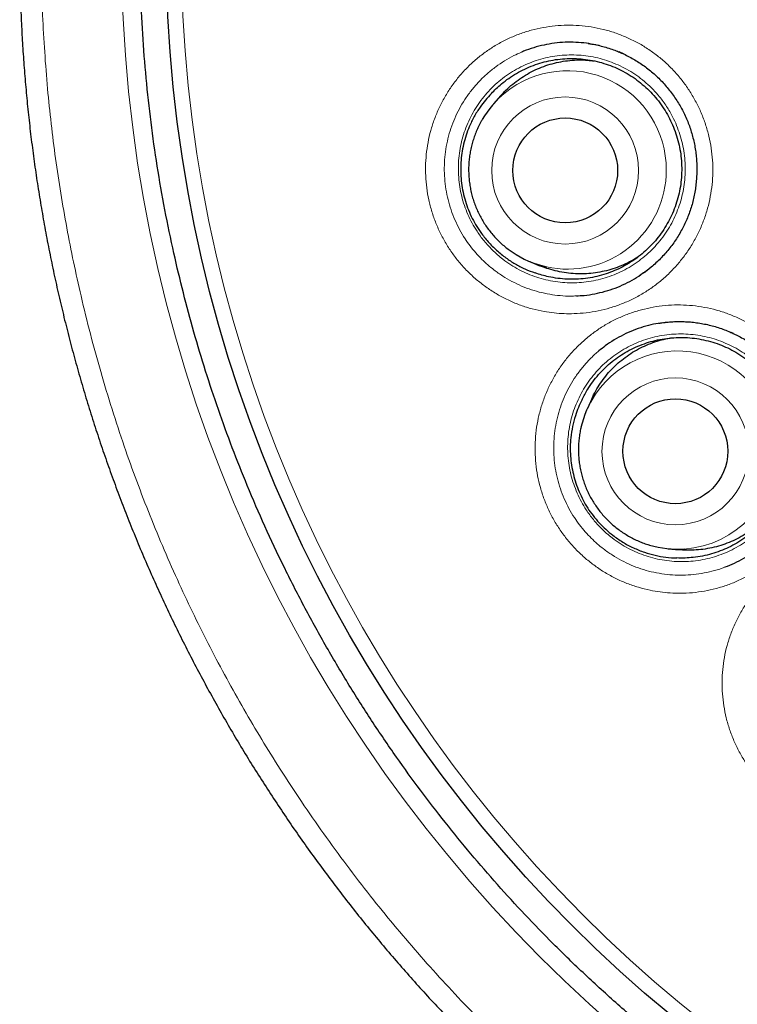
# Model space of a CAD drawing. Header units: millimetres. Extents: x 8 to 869, y 12 to 812.
# Tile 42 of 230: x 390.5 to 398.88, y 781.95 to 793.45. Entities that reach past the tile are written whole.
import ezdxf

# ---------------------------------------------------------------- set-up
doc = ezdxf.new("R2010")
doc.units = ezdxf.units.MM

msp = doc.modelspace()

# ---------------------------------------------------------------- linework, layer by layer
at = {"color": 7, "linetype": 'Continuous', "lineweight": 30}
for p, q in [((397.261, 793.145), (397.249, 793.148)), ((397.269, 793.143), (397.261, 793.145)), ((397.564, 793.041), (397.502, 793.068)), ((396.122, 792.559), (396.038, 792.464)), ((396.459, 790.623), (396.575, 790.574)), ((397.794, 790.494), (397.851, 790.538)), ((398.092, 789.916), (398.041, 789.912)), ((398.837, 789.783), (398.812, 789.794)), ((397.185, 789.022), (397.132, 788.907)), ((398.076, 787.271), (398.203, 787.259))]:
    msp.add_line(p, q, dxfattribs=at)
at = {"color": 252, "linetype": 'Continuous', "lineweight": 0}
for p, q in [((397.354, 793.121), (397.261, 793.145)), ((397.582, 793.032), (397.487, 793.074)), ((397.851, 790.538), (397.877, 790.557)), ((398.144, 789.921), (398.092, 789.916)), ((398.868, 789.768), (398.773, 789.811))]:
    msp.add_line(p, q, dxfattribs=at)
for centre, radius in [((408.386, 794.314), 16.698), ((408.386, 794.314), 15.998), ((396.873, 791.685), 0.858), ((398.16, 788.407), 0.857)]:
    msp.add_circle(centre, radius, dxfattribs=at)
at = {"color": 7, "linetype": 'Continuous', "lineweight": 30}
for centre, radius in [((408.386, 794.314), 16.174), ((396.874, 791.686), 0.612), ((398.16, 788.408), 0.612)]:
    msp.add_circle(centre, radius, dxfattribs=at)
at = {"color": 252, "linetype": 'Continuous', "lineweight": 0}
for centre, radius, start, end in [((396.899, 791.695), 1.155, 359.8921, 128.8541), ((396.901, 791.687), 1.153, 257.6193, 0.2469), ((398.182, 788.423), 1.156, 0.0011, 145.7736), ((398.187, 788.417), 1.152, 273.8411, 0.2933)]:
    msp.add_arc(centre, radius, start, end, dxfattribs=at)
at = {"color": 7, "linetype": 'Continuous', "lineweight": 30}
for centre, start, end in [((396.901, 791.698), 129.021, 149.7711), ((396.903, 791.688), 235.7044, 257.5335), ((398.182, 788.428), 146.0044, 167.0782), ((398.187, 788.42), 253.5119, 273.8012)]:
    msp.add_arc(centre, 1.154, start, end, dxfattribs=at)
for points, knots in [([(408.386, 812.166), (408.367, 812.166), (408.262, 812.167), (408.071, 812.164), (407.815, 812.158), (407.559, 812.148), (407.302, 812.134), (407.046, 812.116), (406.789, 812.095), (406.533, 812.07), (406.277, 812.041), (406.021, 812.009), (405.764, 811.973), (405.509, 811.933), (405.253, 811.889), (404.999, 811.842), (404.745, 811.791), (404.492, 811.736), (404.239, 811.678), (403.988, 811.616), (403.737, 811.55), (403.488, 811.481), (403.24, 811.408), (402.993, 811.332), (402.747, 811.252), (402.503, 811.169), (402.26, 811.082), (402.019, 810.992), (401.779, 810.899), (401.541, 810.802), (401.304, 810.702), (401.068, 810.598), (400.834, 810.491), (400.601, 810.38), (400.37, 810.266), (400.141, 810.149), (399.914, 810.028), (399.688, 809.904), (399.464, 809.777), (399.242, 809.646), (399.021, 809.512), (398.801, 809.375), (398.584, 809.234), (398.368, 809.09), (398.153, 808.942), (397.941, 808.791), (397.731, 808.638), (397.523, 808.481), (397.319, 808.322), (397.117, 808.161), (396.918, 807.997), (396.721, 807.83), (396.527, 807.661), (396.336, 807.488), (396.147, 807.314), (395.961, 807.136), (395.777, 806.956), (395.596, 806.773), (395.418, 806.587), (395.242, 806.399), (395.069, 806.208), (394.898, 806.014), (394.73, 805.818), (394.565, 805.619), (394.403, 805.418), (394.243, 805.214), (394.086, 805.008), (393.932, 804.799), (393.781, 804.588), (393.633, 804.374), (393.487, 804.159), (393.345, 803.941), (393.206, 803.721), (393.07, 803.499), (392.938, 803.276), (392.809, 803.051), (392.683, 802.825), (392.561, 802.597), (392.443, 802.368), (392.328, 802.137), (392.216, 801.905), (392.108, 801.671), (392.003, 801.435), (391.901, 801.198), (391.803, 800.96), (391.708, 800.72), (391.618, 800.48), (391.53, 800.239), (391.446, 799.995), (391.365, 799.75), (391.288, 799.504), (391.215, 799.256), (391.144, 799.007), (391.078, 798.757), (391.014, 798.506), (390.955, 798.253), (390.899, 797.999), (390.846, 797.745), (390.798, 797.49), (390.753, 797.234), (390.711, 796.977), (390.674, 796.72), (390.64, 796.463), (390.609, 796.205), (390.583, 795.947), (390.56, 795.689), (390.541, 795.431), (390.526, 795.173), (390.515, 794.915), (390.507, 794.657), (390.503, 794.399), (390.502, 794.141), (390.506, 793.883), (390.513, 793.625), (390.524, 793.367), (390.538, 793.108), (390.557, 792.85), (390.579, 792.593), (390.604, 792.335), (390.634, 792.078), (390.667, 791.822), (390.704, 791.565), (390.745, 791.309), (390.789, 791.054), (390.837, 790.798), (390.889, 790.543), (390.945, 790.289), (391.004, 790.034), (391.067, 789.781), (391.133, 789.529), (391.203, 789.279), (391.276, 789.03), (391.353, 788.783), (391.433, 788.537), (391.517, 788.293), (391.604, 788.05), (391.695, 787.808), (391.789, 787.568), (391.886, 787.329), (391.987, 787.092), (392.092, 786.856), (392.2, 786.621), (392.311, 786.387), (392.426, 786.155), (392.545, 785.924), (392.666, 785.695), (392.792, 785.467), (392.92, 785.241), (393.052, 785.016), (393.188, 784.793), (393.326, 784.572), (393.468, 784.354), (393.612, 784.137), (393.76, 783.923), (393.91, 783.711), (394.064, 783.501), (394.221, 783.294), (394.38, 783.089), (394.542, 782.886), (394.708, 782.685), (394.876, 782.487), (395.047, 782.291), (395.22, 782.098), (395.397, 781.907), (395.575, 781.72), (395.757, 781.535), (395.941, 781.352), (396.127, 781.173), (396.317, 780.995), (396.509, 780.821), (396.703, 780.649), (396.9, 780.48), (397.101, 780.314), (397.303, 780.149), (397.509, 779.988), (397.716, 779.83), (397.904, 779.691), (398.023, 779.605), (398.072, 779.571)], [0, 0, 0, 0, 0.001293, 0.006965, 0.012617, 0.018278, 0.023958, 0.029638, 0.035322, 0.04101, 0.046705, 0.052408, 0.058122, 0.063847, 0.069569, 0.075288, 0.081006, 0.086724, 0.092443, 0.098166, 0.103893, 0.109612, 0.115313, 0.121019, 0.126727, 0.132432, 0.138131, 0.143819, 0.149493, 0.155151, 0.160852, 0.166551, 0.172244, 0.177933, 0.183619, 0.189304, 0.19499, 0.200678, 0.20637, 0.212067, 0.217772, 0.223486, 0.229211, 0.234949, 0.240702, 0.246468, 0.252223, 0.257955, 0.263676, 0.269386, 0.275087, 0.280781, 0.286469, 0.292153, 0.297834, 0.303515, 0.309196, 0.31488, 0.320567, 0.326259, 0.331957, 0.337665, 0.343384, 0.349079, 0.354781, 0.360496, 0.366221, 0.371954, 0.377693, 0.383437, 0.389184, 0.394931, 0.400677, 0.406418, 0.412155, 0.417884, 0.423604, 0.429313, 0.43501, 0.440699, 0.446392, 0.452091, 0.457792, 0.46349, 0.469182, 0.474864, 0.480533, 0.486192, 0.491893, 0.497594, 0.503296, 0.509002, 0.514713, 0.520431, 0.526158, 0.531895, 0.53764, 0.54338, 0.549117, 0.554853, 0.560589, 0.566328, 0.572071, 0.577815, 0.583537, 0.589254, 0.594969, 0.600681, 0.606388, 0.61209, 0.617784, 0.62347, 0.62916, 0.634878, 0.640592, 0.646304, 0.652015, 0.657726, 0.663437, 0.669151, 0.674868, 0.680589, 0.686315, 0.692047, 0.697787, 0.703535, 0.709294, 0.715062, 0.720832, 0.726585, 0.732325, 0.738053, 0.743771, 0.749482, 0.755186, 0.760886, 0.766584, 0.772281, 0.777978, 0.783678, 0.789381, 0.79509, 0.800807, 0.806533, 0.812271, 0.818003, 0.823738, 0.829487, 0.835246, 0.841008, 0.846771, 0.852527, 0.858271, 0.864003, 0.869754, 0.875499, 0.88124, 0.88698, 0.892719, 0.89846, 0.904204, 0.909952, 0.915687, 0.921416, 0.927141, 0.932864, 0.938586, 0.944309, 0.950035, 0.955768, 0.961488, 0.967227, 0.972984, 0.978752, 0.984522, 0.990287, 0.996039, 1, 1, 1, 1]), ([(424.866, 794.314), (424.864, 794.487), (424.861, 794.832), (424.836, 795.349), (424.795, 795.865), (424.738, 796.38), (424.666, 796.892), (424.577, 797.403), (424.474, 797.895), (424.361, 798.371), (424.237, 798.829), (424.101, 799.284), (423.951, 799.734), (423.789, 800.18), (423.608, 800.635), (423.408, 801.097), (423.188, 801.565), (422.953, 802.027), (422.703, 802.48), (422.44, 802.926), (422.162, 803.363), (421.879, 803.78), (421.592, 804.176), (421.303, 804.552), (421.003, 804.919), (420.692, 805.278), (420.371, 805.628), (420.031, 805.979), (419.669, 806.329), (419.286, 806.678), (418.892, 807.014), (418.488, 807.338), (418.074, 807.648), (417.651, 807.946), (417.23, 808.223), (416.813, 808.479), (416.402, 808.715), (415.984, 808.94), (415.56, 809.153), (415.129, 809.353), (414.68, 809.547), (414.212, 809.732), (413.725, 809.908), (413.233, 810.068), (412.735, 810.212), (412.234, 810.341), (411.729, 810.454), (411.234, 810.548), (410.751, 810.625), (410.281, 810.687), (409.808, 810.734), (409.335, 810.769), (408.861, 810.789), (408.372, 810.796), (407.869, 810.788), (407.351, 810.764), (406.835, 810.723), (406.32, 810.666), (405.808, 810.593), (405.298, 810.504), (404.805, 810.402), (404.329, 810.289), (403.871, 810.165), (403.416, 810.029), (402.966, 809.879), (402.52, 809.717), (402.066, 809.536), (401.604, 809.336), (401.135, 809.116), (400.674, 808.881), (400.22, 808.631), (399.774, 808.367), (399.337, 808.09), (398.921, 807.807), (398.525, 807.52), (398.149, 807.231), (397.781, 806.931), (397.422, 806.62), (397.072, 806.299), (396.722, 805.958), (396.371, 805.597), (396.023, 805.214), (395.686, 804.82), (395.363, 804.416), (395.052, 804.002), (394.754, 803.578), (394.478, 803.158), (394.222, 802.741), (393.985, 802.33), (393.76, 801.912), (393.547, 801.487), (393.347, 801.057), (393.153, 800.608), (392.968, 800.14), (392.793, 799.653), (392.633, 799.161), (392.488, 798.663), (392.359, 798.162), (392.246, 797.656), (392.152, 797.162), (392.075, 796.679), (392.014, 796.208), (391.966, 795.736), (391.932, 795.263), (391.911, 794.789), (391.904, 794.3), (391.912, 793.796), (391.937, 793.279), (391.977, 792.763), (392.034, 792.248), (392.107, 791.736), (392.196, 791.226), (392.298, 790.733), (392.412, 790.257), (392.535, 789.799), (392.672, 789.344), (392.821, 788.894), (392.984, 788.448), (393.164, 787.993), (393.364, 787.531), (393.585, 787.063), (393.82, 786.602), (394.069, 786.148), (394.333, 785.702), (394.61, 785.265), (394.893, 784.849), (395.18, 784.453), (395.47, 784.076), (395.77, 783.709), (396.08, 783.35), (396.401, 783), (396.742, 782.649), (397.103, 782.299), (397.486, 781.951), (397.88, 781.614), (398.284, 781.291), (398.698, 780.98), (399.122, 780.682), (399.543, 780.406), (399.959, 780.15), (400.371, 779.913), (400.789, 779.688), (401.213, 779.475), (401.643, 779.275), (402.092, 779.081), (402.56, 778.896), (403.047, 778.721), (403.54, 778.561), (404.037, 778.416), (404.539, 778.287), (405.044, 778.174), (405.538, 778.08), (406.021, 778.003), (406.492, 777.942), (406.964, 777.894), (407.437, 777.86), (407.912, 777.839), (408.401, 777.832), (408.904, 777.84), (409.421, 777.864), (409.937, 777.905), (410.452, 777.962), (410.965, 778.035), (411.475, 778.124), (411.968, 778.226), (412.443, 778.339), (412.902, 778.463), (413.356, 778.599), (413.807, 778.749), (414.252, 778.912), (414.707, 779.092), (415.169, 779.292), (415.637, 779.513), (416.099, 779.748), (416.553, 779.997), (416.998, 780.261), (417.435, 780.538), (417.852, 780.821), (418.248, 781.108), (418.624, 781.397), (418.992, 781.698), (419.35, 782.008), (419.7, 782.329), (420.051, 782.67), (420.401, 783.031), (420.75, 783.414), (421.086, 783.808), (421.41, 784.212), (421.721, 784.626), (422.018, 785.05), (422.295, 785.47), (422.551, 785.887), (422.788, 786.298), (423.012, 786.716), (423.225, 787.141), (423.426, 787.571), (423.619, 788.02), (423.804, 788.488), (423.98, 788.975), (424.14, 789.468), (424.284, 789.965), (424.413, 790.466), (424.526, 790.972), (424.62, 791.466), (424.697, 791.949), (424.759, 792.42), (424.807, 792.892), (424.841, 793.365), (424.862, 793.84), (424.864, 794.156), (424.866, 794.314)], [0, 0, 0, 0, 0.005, 0.01, 0.015, 0.0199999, 0.0249999, 0.0299999, 0.0349999, 0.0395832, 0.0441666, 0.0487499, 0.0533333, 0.0579166, 0.0625, 0.0675, 0.0725, 0.0775, 0.0824999, 0.0874999, 0.0924999, 0.0974999, 0.1020832, 0.1066666, 0.1112499, 0.1158333, 0.1204166, 0.125, 0.13, 0.135, 0.14, 0.1449999, 0.1499999, 0.1549999, 0.1599999, 0.1645832, 0.1691666, 0.1737499, 0.1783333, 0.1829166, 0.1875, 0.1925, 0.1975, 0.2025, 0.2074999, 0.2124999, 0.2174999, 0.2224999, 0.2270832, 0.2316666, 0.2362499, 0.2408333, 0.2454166, 0.25, 0.255, 0.26, 0.265, 0.2699999, 0.2749999, 0.2799999, 0.2849999, 0.2895832, 0.2941666, 0.2987499, 0.3033333, 0.3079166, 0.3125, 0.3175, 0.3225, 0.3275, 0.3324999, 0.3374999, 0.3424999, 0.3474999, 0.3520832, 0.3566666, 0.3612499, 0.3658333, 0.3704166, 0.375, 0.38, 0.385, 0.39, 0.3949999, 0.3999999, 0.4049999, 0.4099999, 0.4145832, 0.4191666, 0.4237499, 0.4283333, 0.4329166, 0.4375, 0.4425, 0.4475, 0.4525, 0.4574999, 0.4624999, 0.4674999, 0.4724999, 0.4770832, 0.4816666, 0.4862499, 0.4908333, 0.4954166, 0.5, 0.505, 0.51, 0.515, 0.5199999, 0.5249999, 0.5299999, 0.5349999, 0.5395832, 0.5441666, 0.5487499, 0.5533333, 0.5579166, 0.5625, 0.5675, 0.5725, 0.5775, 0.5824999, 0.5874999, 0.5924999, 0.5974999, 0.6020832, 0.6066666, 0.6112499, 0.6158333, 0.6204166, 0.625, 0.63, 0.635, 0.64, 0.6449999, 0.6499999, 0.6549999, 0.6599999, 0.6645832, 0.6691666, 0.6737499, 0.6783333, 0.6829166, 0.6875, 0.6925, 0.6975, 0.7025, 0.7074999, 0.7124999, 0.7174999, 0.7224999, 0.7270832, 0.7316666, 0.7362499, 0.7408333, 0.7454166, 0.75, 0.755, 0.76, 0.765, 0.7699999, 0.7749999, 0.7799999, 0.7849999, 0.7895832, 0.7941666, 0.7987499, 0.8033333, 0.8079166, 0.8125, 0.8175, 0.8225, 0.8275, 0.8324999, 0.8374999, 0.8424999, 0.8474999, 0.8520832, 0.8566666, 0.8612499, 0.8658333, 0.8704166, 0.875, 0.88, 0.885, 0.89, 0.8949999, 0.8999999, 0.9049999, 0.9099999, 0.9145832, 0.9191666, 0.9237499, 0.9283333, 0.9329166, 0.9375, 0.9425, 0.9475, 0.9525, 0.9574999, 0.9624999, 0.9674999, 0.9724999, 0.9770832, 0.9816666, 0.9862499, 0.9908333, 0.9954166, 1, 1, 1, 1]), ([(397.233, 793.151), (397.196, 793.158), (397.118, 793.173), (396.997, 793.182), (396.872, 793.183), (396.748, 793.172), (396.626, 793.151), (396.505, 793.119), (396.417, 793.09), (396.371, 793.069), (396.362, 793.065)], [0, 0, 0, 0, 0.1272798, 0.2676166, 0.4079533, 0.5477904, 0.6876274, 0.8279642, 0.968301, 1, 1, 1, 1]), ([(397.14, 793.167), (397.155, 793.165), (397.194, 793.16), (397.258, 793.147), (397.33, 793.129), (397.401, 793.107), (397.465, 793.084), (397.505, 793.067), (397.522, 793.06)], [0, 0, 0, 0, 0.115566, 0.301198, 0.486933, 0.672882, 0.859164, 1, 1, 1, 1]), ([(397.522, 793.06), (397.533, 793.055), (397.567, 793.04), (397.622, 793.012), (397.687, 792.976), (397.75, 792.937), (397.81, 792.894), (397.869, 792.849), (397.925, 792.8), (397.979, 792.749), (398.03, 792.695), (398.078, 792.639), (398.124, 792.58), (398.166, 792.519), (398.206, 792.456), (398.242, 792.391), (398.275, 792.324), (398.305, 792.256), (398.33, 792.188), (398.352, 792.118), (398.371, 792.047), (398.386, 791.975), (398.398, 791.902), (398.406, 791.827), (398.41, 791.752), (398.411, 791.677), (398.408, 791.601), (398.401, 791.526), (398.391, 791.451), (398.377, 791.378), (398.36, 791.305), (398.339, 791.234), (398.314, 791.165), (398.287, 791.098), (398.255, 791.032), (398.221, 790.967), (398.183, 790.903), (398.141, 790.841), (398.097, 790.782), (398.049, 790.724), (397.999, 790.67), (397.947, 790.618), (397.892, 790.568), (397.834, 790.522), (397.786, 790.487), (397.757, 790.468), (397.748, 790.462)], [0, 0, 0, 0, 0.011559, 0.034881, 0.058153, 0.081411, 0.104674, 0.127957, 0.151273, 0.174636, 0.198008, 0.221224, 0.244495, 0.267848, 0.291245, 0.314643, 0.337994, 0.361257, 0.384328, 0.407087, 0.430009, 0.453144, 0.476468, 0.49995, 0.523551, 0.547232, 0.570951, 0.594655, 0.618293, 0.641824, 0.665211, 0.688421, 0.711429, 0.734243, 0.757086, 0.780331, 0.803687, 0.827111, 0.85056, 0.873978, 0.897319, 0.920567, 0.943767, 0.967091, 0.990415, 1, 1, 1, 1]), ([(396.011, 792.584), (396.03, 792.603), (396.067, 792.642), (396.135, 792.702), (396.213, 792.762), (396.304, 792.82), (396.4, 792.871), (396.5, 792.913), (396.603, 792.946), (396.708, 792.971), (396.816, 792.987), (396.924, 792.994), (397.032, 792.991), (397.139, 792.98), (397.246, 792.959), (397.351, 792.929), (397.452, 792.891), (397.549, 792.844), (397.644, 792.789), (397.733, 792.726), (397.815, 792.656), (397.892, 792.58), (397.963, 792.497), (398.026, 792.408), (398.081, 792.315), (398.128, 792.217), (398.168, 792.115), (398.198, 792.01), (398.22, 791.904), (398.232, 791.797), (398.235, 791.687), (398.23, 791.578), (398.215, 791.471), (398.191, 791.365), (398.158, 791.261), (398.117, 791.16), (398.067, 791.064), (398.01, 790.973), (397.945, 790.885), (397.872, 790.804), (397.794, 790.729), (397.71, 790.662), (397.619, 790.601), (397.524, 790.549), (397.426, 790.505), (397.324, 790.469), (397.218, 790.442), (397.111, 790.424), (397.004, 790.415), (396.896, 790.415), (396.787, 790.425), (396.688, 790.442), (396.6, 790.464), (396.549, 790.481), (396.523, 790.49)], [0, 0, 0, 0, 0.0147362, 0.029532, 0.0487901, 0.068182, 0.0879956, 0.1079549, 0.1272131, 0.1466049, 0.1664185, 0.1863778, 0.205636, 0.2250278, 0.2448414, 0.2648007, 0.2840589, 0.3034508, 0.3232643, 0.3432236, 0.3624818, 0.3818737, 0.4016873, 0.4216466, 0.4409047, 0.4602966, 0.4801102, 0.5000695, 0.5193276, 0.5387195, 0.5585331, 0.5784924, 0.5977505, 0.6171424, 0.636956, 0.6569153, 0.6761734, 0.6955653, 0.7153789, 0.7353382, 0.7545963, 0.7739882, 0.7938018, 0.8137611, 0.8330192, 0.8524111, 0.8722247, 0.892184, 0.9114422, 0.930834, 0.9506476, 0.9706069, 0.9852741, 1, 1, 1, 1]), ([(396.123, 792.559), (396.142, 792.58), (396.185, 792.627), (396.259, 792.693), (396.343, 792.756), (396.431, 792.812), (396.524, 792.861), (396.622, 792.901), (396.722, 792.933), (396.823, 792.956), (396.928, 792.971), (397.033, 792.977), (397.127, 792.975), (397.186, 792.967), (397.211, 792.964)], [0, 0, 0, 0, 0.070538, 0.158916, 0.244499, 0.33068, 0.417789, 0.506167, 0.59175, 0.677931, 0.765039, 0.853417, 0.938691, 1, 1, 1, 1]), ([(396.011, 792.584), (395.988, 792.559), (395.941, 792.508), (395.873, 792.419), (395.809, 792.315), (395.755, 792.204), (395.714, 792.096), (395.685, 791.992), (395.665, 791.886), (395.654, 791.779), (395.652, 791.672), (395.659, 791.564), (395.674, 791.458), (395.699, 791.352), (395.733, 791.249), (395.775, 791.149), (395.826, 791.053), (395.891, 790.953), (395.972, 790.852), (396.071, 790.752), (396.177, 790.666), (396.288, 790.593), (396.402, 790.534), (396.483, 790.504), (396.523, 790.49)], [0, 0, 0, 0, 0.040017, 0.080034, 0.13114, 0.182243, 0.224027, 0.265964, 0.307909, 0.349704, 0.391454, 0.43335, 0.475242, 0.516986, 0.559169, 0.601513, 0.643863, 0.686054, 0.74053, 0.795167, 0.849643, 0.899722, 0.949931, 1, 1, 1, 1]), ([(395.904, 792.278), (395.897, 792.267), (395.879, 792.236), (395.854, 792.185), (395.828, 792.124), (395.805, 792.063), (395.786, 792), (395.77, 791.936), (395.759, 791.871), (395.75, 791.806), (395.746, 791.74), (395.745, 791.674), (395.748, 791.609), (395.755, 791.543), (395.765, 791.478), (395.779, 791.414), (395.797, 791.35), (395.818, 791.288), (395.843, 791.227), (395.871, 791.167), (395.903, 791.11), (395.937, 791.054), (395.975, 791), (396.016, 790.948), (396.06, 790.899), (396.106, 790.852), (396.155, 790.808), (396.204, 790.769), (396.237, 790.746), (396.253, 790.735)], [0, 0, 0, 0, 0.023199, 0.060956, 0.098716, 0.136479, 0.174244, 0.212011, 0.249781, 0.287553, 0.325327, 0.363102, 0.400879, 0.438658, 0.476437, 0.514218, 0.551999, 0.58978, 0.627561, 0.665342, 0.703122, 0.740901, 0.778679, 0.816455, 0.85423, 0.892003, 0.929774, 0.967542, 1, 1, 1, 1]), ([(397.735, 790.684), (397.721, 790.675), (397.678, 790.645), (397.601, 790.605), (397.505, 790.562), (397.407, 790.528), (397.304, 790.503), (397.201, 790.486), (397.096, 790.478), (396.992, 790.478), (396.887, 790.488), (396.783, 790.507), (396.682, 790.535), (396.613, 790.557), (396.578, 790.573), (396.576, 790.575)], [0, 0, 0, 0, 0.040994, 0.129072, 0.214364, 0.300252, 0.387064, 0.475142, 0.560125, 0.645699, 0.733134, 0.821212, 0.906503, 0.992391, 1, 1, 1, 1]), ([(397.004, 790.222), (397.034, 790.224), (397.106, 790.227), (397.219, 790.245), (397.34, 790.273), (397.458, 790.312), (397.573, 790.361), (397.682, 790.418), (397.75, 790.464), (397.783, 790.486)], [0, 0, 0, 0, 0.109426, 0.258925, 0.408423, 0.557389, 0.706354, 0.855853, 1, 1, 1, 1]), ([(397.852, 790.537), (397.862, 790.545), (397.874, 790.554), (397.885, 790.564), (397.887, 790.566)], [0, 0, 0, 0, 0.818025, 1, 1, 1, 1]), ([(398.012, 789.908), (397.976, 789.903), (397.9, 789.891), (397.784, 789.861), (397.667, 789.82), (397.553, 789.769), (397.444, 789.709), (397.348, 789.645), (397.292, 789.599), (397.267, 789.579)], [0, 0, 0, 0, 0.13067, 0.281631, 0.432593, 0.583016, 0.73344, 0.884401, 1, 1, 1, 1]), ([(397.968, 789.902), (397.974, 789.903), (398.003, 789.908), (398.058, 789.915), (398.132, 789.921), (398.206, 789.923), (398.28, 789.921), (398.354, 789.916), (398.427, 789.907), (398.5, 789.894), (398.573, 789.878), (398.644, 789.858), (398.715, 789.834), (398.778, 789.809), (398.818, 789.791), (398.835, 789.784)], [0, 0, 0, 0, 0.018269, 0.102136, 0.185957, 0.269571, 0.352868, 0.435959, 0.519417, 0.602803, 0.686175, 0.769591, 0.853103, 0.936764, 1, 1, 1, 1]), ([(397.071, 789.013), (397.091, 789.053), (397.129, 789.124), (397.195, 789.22), (397.262, 789.304), (397.338, 789.383), (397.419, 789.455), (397.506, 789.519), (397.598, 789.575), (397.695, 789.624), (397.796, 789.665), (397.899, 789.696), (398.005, 789.719), (398.113, 789.733), (398.222, 789.738), (398.33, 789.734), (398.437, 789.72), (398.543, 789.697), (398.648, 789.666), (398.748, 789.626), (398.845, 789.578), (398.938, 789.521), (399.026, 789.457), (399.108, 789.385), (399.184, 789.308), (399.253, 789.224), (399.315, 789.134), (399.369, 789.04), (399.415, 788.942), (399.452, 788.839), (399.481, 788.734), (399.501, 788.627), (399.512, 788.519), (399.514, 788.41), (399.506, 788.301), (399.489, 788.194), (399.464, 788.09), (399.43, 787.986), (399.387, 787.886), (399.336, 787.791), (399.277, 787.7), (399.21, 787.614), (399.137, 787.534), (399.057, 787.461), (398.972, 787.395), (398.88, 787.336), (398.784, 787.285), (398.685, 787.243), (398.583, 787.209), (398.477, 787.184), (398.373, 787.168), (398.273, 787.161), (398.209, 787.162), (398.177, 787.163)], [0, 0, 0, 0, 0.024456, 0.043714, 0.063106, 0.08292, 0.102879, 0.122137, 0.14153, 0.161343, 0.181303, 0.200561, 0.219953, 0.239767, 0.259726, 0.278985, 0.298377, 0.318191, 0.33815, 0.357408, 0.3768, 0.396614, 0.416574, 0.435832, 0.455224, 0.475038, 0.494997, 0.514256, 0.533648, 0.553462, 0.573421, 0.592679, 0.612071, 0.631885, 0.651845, 0.671103, 0.690495, 0.710309, 0.730268, 0.749527, 0.768919, 0.788732, 0.808692, 0.82795, 0.847342, 0.867156, 0.887116, 0.906374, 0.925766, 0.94558, 0.965539, 0.982722, 1, 1, 1, 1]), ([(397.186, 789.022), (397.192, 789.037), (397.213, 789.084), (397.256, 789.159), (397.314, 789.246), (397.38, 789.327), (397.453, 789.404), (397.532, 789.473), (397.616, 789.536), (397.705, 789.591), (397.799, 789.638), (397.896, 789.678), (397.996, 789.708), (398.069, 789.726), (398.108, 789.731), (398.114, 789.732)], [0, 0, 0, 0, 0.03969, 0.127412, 0.212359, 0.297901, 0.384362, 0.472084, 0.557032, 0.642573, 0.729035, 0.816757, 0.901398, 0.986626, 1, 1, 1, 1]), ([(398.835, 789.784), (398.846, 789.778), (398.88, 789.763), (398.934, 789.734), (398.998, 789.696), (399.06, 789.655), (399.119, 789.611), (399.177, 789.564), (399.232, 789.514), (399.284, 789.461), (399.334, 789.406), (399.381, 789.348), (399.425, 789.289), (399.466, 789.227), (399.504, 789.162), (399.539, 789.097), (399.57, 789.029), (399.598, 788.96), (399.622, 788.891), (399.642, 788.821), (399.659, 788.75), (399.673, 788.677), (399.683, 788.604), (399.689, 788.529), (399.691, 788.454), (399.69, 788.379), (399.686, 788.303), (399.677, 788.228), (399.665, 788.154), (399.649, 788.081), (399.63, 788.009), (399.607, 787.939), (399.581, 787.871), (399.552, 787.804), (399.519, 787.739), (399.482, 787.675), (399.443, 787.612), (399.401, 787.554), (399.372, 787.517), (399.358, 787.5)], [0, 0, 0, 0, 0.013632, 0.041124, 0.068557, 0.095974, 0.123396, 0.150843, 0.178328, 0.20587, 0.233422, 0.260791, 0.288227, 0.315759, 0.343343, 0.370931, 0.398462, 0.425891, 0.453095, 0.47993, 0.50696, 0.534243, 0.561748, 0.58944, 0.617274, 0.645202, 0.673175, 0.701131, 0.72901, 0.756764, 0.784348, 0.811724, 0.838861, 0.86577, 0.892714, 0.920132, 0.94768, 0.975308, 1, 1, 1, 1]), ([(397.071, 789.013), (397.056, 788.982), (397.026, 788.92), (396.988, 788.815), (396.957, 788.697), (396.938, 788.575), (396.931, 788.46), (396.934, 788.352), (396.946, 788.245), (396.967, 788.139), (396.997, 788.036), (397.035, 787.935), (397.081, 787.838), (397.135, 787.744), (397.198, 787.656), (397.268, 787.573), (397.346, 787.496), (397.437, 787.42), (397.544, 787.346), (397.668, 787.28), (397.795, 787.229), (397.922, 787.193), (398.049, 787.169), (398.135, 787.165), (398.177, 787.163)], [0, 0, 0, 0, 0.040017, 0.080034, 0.13114, 0.182243, 0.224027, 0.265964, 0.307909, 0.349704, 0.391454, 0.43335, 0.475242, 0.516986, 0.559169, 0.601513, 0.643863, 0.686054, 0.74053, 0.795167, 0.849643, 0.899722, 0.949931, 1, 1, 1, 1]), ([(397.058, 788.686), (397.056, 788.68), (397.049, 788.652), (397.041, 788.602), (397.032, 788.536), (397.028, 788.471), (397.028, 788.405), (397.031, 788.339), (397.037, 788.274), (397.048, 788.209), (397.062, 788.145), (397.08, 788.081), (397.101, 788.019), (397.126, 787.958), (397.154, 787.899), (397.186, 787.841), (397.221, 787.785), (397.259, 787.731), (397.3, 787.68), (397.343, 787.63), (397.39, 787.584), (397.439, 787.54), (397.49, 787.499), (397.544, 787.461), (397.6, 787.426), (397.657, 787.394), (397.717, 787.365), (397.777, 787.341), (397.825, 787.323), (397.853, 787.316), (397.859, 787.314)], [0, 0, 0, 0, 0.011776, 0.049317, 0.086859, 0.124405, 0.161952, 0.199502, 0.237055, 0.274609, 0.312166, 0.349725, 0.387285, 0.424846, 0.462409, 0.499972, 0.537536, 0.575101, 0.612665, 0.650229, 0.687792, 0.725355, 0.762917, 0.800477, 0.838035, 0.875592, 0.913147, 0.950699, 0.988249, 1, 1, 1, 1]), ([(399.28, 787.707), (399.277, 787.703), (399.252, 787.671), (399.2, 787.616), (399.123, 787.545), (399.041, 787.481), (398.952, 787.424), (398.86, 787.374), (398.763, 787.333), (398.664, 787.3), (398.562, 787.275), (398.457, 787.259), (398.353, 787.253), (398.268, 787.253), (398.218, 787.258), (398.203, 787.26)], [0, 0, 0, 0, 0.011929, 0.099884, 0.185057, 0.270826, 0.357517, 0.445472, 0.530337, 0.615791, 0.703104, 0.791059, 0.876232, 0.962001, 1, 1, 1, 1]), ([(398.742, 787.058), (398.779, 787.072), (398.854, 787.103), (398.962, 787.16), (399.067, 787.227), (399.166, 787.303), (399.258, 787.387), (399.34, 787.475), (399.388, 787.538), (399.41, 787.568)], [0, 0, 0, 0, 0.137811, 0.284075, 0.430338, 0.57608, 0.721822, 0.868085, 1, 1, 1, 1])]:
    msp.add_open_spline(points, degree=3, knots=knots, dxfattribs=at)
at = {"color": 252, "linetype": 'Continuous', "lineweight": 0}
for points, knots in [([(408.386, 811.915), (408.249, 811.914), (407.975, 811.912), (407.564, 811.897), (407.125, 811.871), (406.658, 811.831), (406.163, 811.775), (405.671, 811.705), (405.18, 811.621), (404.718, 811.529), (404.285, 811.43), (403.88, 811.328), (403.454, 811.21), (403.008, 811.074), (402.543, 810.918), (402.083, 810.749), (401.627, 810.567), (401.183, 810.375), (400.751, 810.174), (400.33, 809.964), (399.914, 809.743), (399.505, 809.511), (399.127, 809.283), (398.78, 809.062), (398.462, 808.85), (398.123, 808.614), (397.764, 808.35), (397.386, 808.056), (397.017, 807.753), (396.656, 807.44), (396.304, 807.117), (395.962, 806.786), (395.63, 806.446), (395.306, 806.097), (394.992, 805.74), (394.706, 805.395), (394.444, 805.064), (394.206, 804.748), (393.956, 804.402), (393.698, 804.024), (393.433, 803.613), (393.18, 803.194), (392.937, 802.767), (392.707, 802.334), (392.49, 801.898), (392.287, 801.459), (392.097, 801.018), (391.92, 800.572), (391.755, 800.122), (391.602, 799.667), (391.462, 799.21), (391.335, 798.75), (391.22, 798.286), (391.117, 797.82), (391.032, 797.377), (390.962, 796.959), (390.906, 796.566), (390.856, 796.153), (390.814, 795.72), (390.782, 795.266), (390.762, 794.812), (390.753, 794.366), (390.756, 793.928), (390.769, 793.498), (390.793, 793.068), (390.826, 792.646), (390.869, 792.231), (390.92, 791.824), (390.981, 791.419), (391.051, 791.016), (391.13, 790.617), (391.221, 790.204), (391.327, 789.777), (391.447, 789.337), (391.579, 788.899), (391.72, 788.473), (391.868, 788.059), (392.024, 787.656), (392.189, 787.256), (392.362, 786.867), (392.541, 786.488), (392.725, 786.12), (392.919, 785.756), (393.119, 785.397), (393.328, 785.045), (393.551, 784.685), (393.793, 784.318), (394.052, 783.944), (394.321, 783.576), (394.594, 783.222), (394.871, 782.88), (395.151, 782.552), (395.438, 782.231), (395.729, 781.922), (396.022, 781.624), (396.317, 781.338), (396.619, 781.059), (396.926, 780.788), (397.238, 780.525), (397.574, 780.255), (397.937, 779.977), (398.327, 779.695), (398.725, 779.423), (399.13, 779.162), (399.536, 778.915), (399.943, 778.683), (400.349, 778.464), (400.762, 778.256), (401.179, 778.059), (401.575, 777.884), (401.948, 777.73), (402.298, 777.595), (402.683, 777.454), (403.106, 777.312), (403.567, 777.171), (404.032, 777.043), (404.5, 776.927), (404.965, 776.826), (405.425, 776.739), (405.882, 776.665), (406.34, 776.603), (406.8, 776.553), (407.232, 776.519), (407.636, 776.496), (408.011, 776.483), (408.261, 776.482), (408.386, 776.481)], [0, 0, 0, 0, 0.0074113, 0.0148235, 0.0222348, 0.0311946, 0.0401597, 0.0491266, 0.0580918, 0.0670517, 0.0745793, 0.082108, 0.0896356, 0.0984674, 0.1073045, 0.1161431, 0.1249801, 0.1338118, 0.1422862, 0.1507651, 0.1592455, 0.1677245, 0.176199, 0.1830801, 0.1899619, 0.196843, 0.2054499, 0.2140616, 0.2226748, 0.2312864, 0.2398933, 0.248458, 0.2570274, 0.2655985, 0.274168, 0.2827328, 0.2898579, 0.296984, 0.3041091, 0.3129207, 0.3217339, 0.3305454, 0.3393892, 0.3482346, 0.3570784, 0.3657211, 0.3743688, 0.383018, 0.3916657, 0.4003085, 0.4089095, 0.4175152, 0.4261225, 0.4347282, 0.4433292, 0.4504842, 0.45764, 0.4647949, 0.4729812, 0.4811701, 0.489359, 0.4975452, 0.505295, 0.5130471, 0.5207992, 0.5285491, 0.5359387, 0.5433302, 0.5507218, 0.5581114, 0.565422, 0.5727325, 0.5809584, 0.5891869, 0.5974154, 0.6056412, 0.6134285, 0.6212182, 0.6290079, 0.6367952, 0.6442214, 0.6516495, 0.6590777, 0.6665039, 0.6738509, 0.681198, 0.6894038, 0.6976123, 0.7058208, 0.7140266, 0.7217933, 0.7295623, 0.7373312, 0.7450979, 0.7525027, 0.7599095, 0.7673163, 0.7747211, 0.7820465, 0.7893718, 0.7980484, 0.8067297, 0.8154126, 0.8240939, 0.8327705, 0.8410878, 0.8494094, 0.8577323, 0.8660537, 0.8743709, 0.8811215, 0.8878729, 0.8946236, 0.9033058, 0.9119929, 0.9206817, 0.9293688, 0.9380509, 0.9463795, 0.9547126, 0.9630471, 0.9713801, 0.9797085, 0.9864721, 0.9932365, 1, 1, 1, 1]), ([(397.586, 793.241), (397.542, 793.259), (397.454, 793.295), (397.318, 793.334), (397.179, 793.362), (397.038, 793.378), (396.897, 793.383), (396.756, 793.375), (396.615, 793.355), (396.477, 793.324), (396.342, 793.281), (396.212, 793.227), (396.086, 793.162), (395.966, 793.086), (395.853, 793.001), (395.747, 792.906), (395.65, 792.803), (395.562, 792.692), (395.484, 792.574), (395.415, 792.449), (395.358, 792.319), (395.311, 792.185), (395.276, 792.048), (395.253, 791.907), (395.242, 791.766), (395.242, 791.624), (395.254, 791.482), (395.279, 791.342), (395.315, 791.204), (395.362, 791.07), (395.42, 790.941), (395.489, 790.816), (395.568, 790.698), (395.657, 790.587), (395.755, 790.485), (395.861, 790.39), (395.975, 790.305), (396.095, 790.23), (396.221, 790.165), (396.352, 790.111), (396.488, 790.069), (396.618, 790.039), (396.743, 790.021), (396.86, 790.013), (396.986, 790.013), (397.119, 790.023), (397.259, 790.045), (397.396, 790.08), (397.53, 790.125), (397.66, 790.182), (397.784, 790.25), (397.903, 790.328), (398.014, 790.416), (398.117, 790.513), (398.212, 790.618), (398.298, 790.731), (398.374, 790.851), (398.44, 790.977), (398.494, 791.108), (398.538, 791.243), (398.57, 791.381), (398.591, 791.522), (398.599, 791.664), (398.596, 791.806), (398.58, 791.947), (398.553, 792.087), (398.514, 792.223), (398.464, 792.357), (398.403, 792.485), (398.332, 792.607), (398.25, 792.724), (398.159, 792.833), (398.059, 792.934), (397.951, 793.026), (397.836, 793.108), (397.714, 793.182), (397.628, 793.221), (397.586, 793.241)], [0, 0, 0, 0, 0.013399, 0.026847, 0.040294, 0.053694, 0.067093, 0.080541, 0.093988, 0.107387, 0.120787, 0.134234, 0.147682, 0.161081, 0.174481, 0.187928, 0.201375, 0.214775, 0.228174, 0.241622, 0.255069, 0.268469, 0.281868, 0.295315, 0.308763, 0.322162, 0.335562, 0.349009, 0.362456, 0.375856, 0.389255, 0.402703, 0.41615, 0.42955, 0.442949, 0.456396, 0.469844, 0.483243, 0.496643, 0.51009, 0.523538, 0.536937, 0.548108, 0.559293, 0.570464, 0.583863, 0.597311, 0.610758, 0.624157, 0.637557, 0.651004, 0.664452, 0.677851, 0.691251, 0.704698, 0.718145, 0.731545, 0.744944, 0.758392, 0.771839, 0.785239, 0.798638, 0.812085, 0.825533, 0.838932, 0.852332, 0.865779, 0.879226, 0.892626, 0.906025, 0.919473, 0.93292, 0.94632, 0.959716, 0.97316, 0.986604, 1, 1, 1, 1]), ([(396.362, 793.065), (396.333, 793.053), (396.265, 793.023), (396.165, 792.967), (396.062, 792.897), (395.965, 792.819), (395.874, 792.733), (395.792, 792.64), (395.717, 792.539), (395.651, 792.433), (395.594, 792.322), (395.547, 792.207), (395.51, 792.087), (395.483, 791.965), (395.466, 791.842), (395.46, 791.717), (395.464, 791.592), (395.479, 791.467), (395.503, 791.345), (395.539, 791.225), (395.584, 791.108), (395.639, 790.996), (395.699, 790.894), (395.763, 790.804), (395.828, 790.723), (395.877, 790.673), (395.901, 790.648)], [0, 0, 0, 0, 0.033176, 0.076076, 0.11913, 0.162184, 0.205085, 0.247985, 0.291039, 0.334093, 0.376993, 0.419894, 0.462948, 0.506002, 0.548902, 0.591803, 0.634857, 0.677911, 0.720811, 0.763712, 0.806766, 0.84982, 0.89272, 0.928465, 0.964255, 1, 1, 1, 1]), ([(396.02, 790.759), (395.988, 790.793), (395.924, 790.861), (395.847, 790.967), (395.785, 791.071), (395.735, 791.172), (395.695, 791.277), (395.663, 791.384), (395.641, 791.494), (395.628, 791.606), (395.624, 791.718), (395.63, 791.83), (395.645, 791.941), (395.669, 792.051), (395.703, 792.158), (395.745, 792.262), (395.796, 792.362), (395.855, 792.457), (395.922, 792.547), (395.996, 792.63), (396.077, 792.708), (396.164, 792.778), (396.257, 792.84), (396.355, 792.895), (396.457, 792.941), (396.562, 792.978), (396.671, 793.006), (396.781, 793.025), (396.892, 793.034), (397.004, 793.034), (397.116, 793.025), (397.226, 793.006), (397.334, 792.978), (397.44, 792.94), (397.542, 792.894), (397.64, 792.84), (397.733, 792.778), (397.82, 792.707), (397.902, 792.63), (397.982, 792.539), (398.059, 792.434), (398.125, 792.321), (398.176, 792.21), (398.214, 792.105), (398.244, 791.996), (398.264, 791.886), (398.275, 791.774), (398.276, 791.662), (398.268, 791.55), (398.251, 791.439), (398.224, 791.33), (398.188, 791.224), (398.144, 791.121), (398.091, 791.022), (398.03, 790.928), (397.961, 790.84), (397.885, 790.758), (397.803, 790.682), (397.714, 790.614), (397.62, 790.553), (397.521, 790.501), (397.418, 790.457), (397.312, 790.422), (397.203, 790.397), (397.092, 790.38), (396.981, 790.373), (396.869, 790.375), (396.758, 790.387), (396.648, 790.408), (396.54, 790.439), (396.435, 790.478), (396.334, 790.526), (396.237, 790.583), (396.153, 790.642), (396.081, 790.701), (396.04, 790.74), (396.02, 790.759)], [0, 0, 0, 0, 0.01675, 0.033499, 0.046899, 0.060346, 0.073794, 0.087193, 0.100593, 0.114041, 0.127488, 0.140888, 0.154287, 0.167735, 0.181182, 0.194582, 0.207981, 0.221429, 0.234876, 0.248276, 0.261676, 0.275123, 0.288571, 0.30197, 0.31537, 0.328817, 0.342265, 0.355664, 0.369064, 0.382512, 0.395959, 0.409359, 0.422758, 0.436206, 0.449653, 0.463053, 0.476452, 0.4899, 0.503347, 0.516747, 0.533499, 0.550252, 0.563652, 0.577099, 0.590547, 0.603946, 0.617346, 0.630793, 0.644241, 0.65764, 0.67104, 0.684487, 0.697935, 0.711335, 0.724734, 0.738182, 0.751629, 0.765029, 0.778428, 0.791876, 0.805323, 0.818723, 0.832123, 0.84557, 0.859018, 0.872417, 0.885817, 0.899264, 0.912712, 0.926111, 0.939511, 0.952958, 0.966406, 0.979805, 0.989903, 1, 1, 1, 1]), ([(395.901, 790.648), (395.923, 790.627), (395.969, 790.583), (396.049, 790.518), (396.143, 790.452), (396.251, 790.389), (396.364, 790.335), (396.48, 790.291), (396.6, 790.258), (396.723, 790.234), (396.847, 790.221), (396.941, 790.217), (396.993, 790.221), (397.004, 790.222)], [0, 0, 0, 0, 0.076996, 0.153993, 0.256171, 0.358714, 0.461258, 0.563436, 0.665614, 0.768158, 0.870701, 0.972879, 1, 1, 1, 1]), ([(398.905, 789.958), (398.862, 789.977), (398.775, 790.015), (398.64, 790.058), (398.501, 790.09), (398.361, 790.11), (398.22, 790.118), (398.078, 790.114), (397.937, 790.098), (397.798, 790.07), (397.662, 790.031), (397.53, 789.98), (397.402, 789.919), (397.281, 789.847), (397.166, 789.764), (397.058, 789.672), (396.958, 789.572), (396.867, 789.463), (396.785, 789.347), (396.714, 789.225), (396.653, 789.097), (396.603, 788.964), (396.565, 788.828), (396.538, 788.688), (396.523, 788.547), (396.52, 788.405), (396.529, 788.263), (396.55, 788.123), (396.582, 787.984), (396.626, 787.849), (396.681, 787.718), (396.747, 787.592), (396.824, 787.472), (396.91, 787.359), (397.005, 787.254), (397.109, 787.157), (397.221, 787.069), (397.339, 786.99), (397.464, 786.922), (397.594, 786.865), (397.728, 786.819), (397.858, 786.786), (397.982, 786.765), (398.099, 786.753), (398.225, 786.749), (398.359, 786.756), (398.499, 786.775), (398.637, 786.805), (398.773, 786.847), (398.904, 786.901), (399.03, 786.965), (399.15, 787.04), (399.264, 787.125), (399.369, 787.219), (399.467, 787.321), (399.556, 787.432), (399.635, 787.549), (399.703, 787.673), (399.761, 787.803), (399.809, 787.937), (399.844, 788.074), (399.868, 788.214), (399.88, 788.355), (399.88, 788.497), (399.868, 788.639), (399.845, 788.779), (399.809, 788.917), (399.762, 789.051), (399.705, 789.181), (399.636, 789.305), (399.557, 789.423), (399.469, 789.535), (399.371, 789.638), (399.265, 789.733), (399.152, 789.818), (399.032, 789.895), (398.947, 789.937), (398.905, 789.958)], [0, 0, 0, 0, 0.013399, 0.026847, 0.040294, 0.053694, 0.067093, 0.080541, 0.093988, 0.107387, 0.120787, 0.134234, 0.147682, 0.161081, 0.174481, 0.187928, 0.201375, 0.214775, 0.228174, 0.241622, 0.255069, 0.268469, 0.281868, 0.295315, 0.308763, 0.322162, 0.335562, 0.349009, 0.362456, 0.375856, 0.389255, 0.402703, 0.41615, 0.42955, 0.442949, 0.456396, 0.469844, 0.483243, 0.496643, 0.51009, 0.523538, 0.536937, 0.548107, 0.55929, 0.57046, 0.58386, 0.597307, 0.610754, 0.624154, 0.637553, 0.651001, 0.664448, 0.677848, 0.691247, 0.704694, 0.718142, 0.731541, 0.744941, 0.758388, 0.771836, 0.785235, 0.798635, 0.812082, 0.825529, 0.838929, 0.852328, 0.865776, 0.879223, 0.892622, 0.906022, 0.919469, 0.932917, 0.946316, 0.959713, 0.973158, 0.986603, 1, 1, 1, 1]), ([(397.296, 787.507), (397.264, 787.541), (397.2, 787.609), (397.123, 787.715), (397.061, 787.819), (397.012, 787.92), (396.971, 788.025), (396.939, 788.133), (396.917, 788.243), (396.904, 788.354), (396.9, 788.466), (396.906, 788.578), (396.921, 788.689), (396.946, 788.799), (396.979, 788.906), (397.022, 789.009), (397.073, 789.109), (397.132, 789.204), (397.199, 789.293), (397.273, 789.377), (397.354, 789.454), (397.442, 789.524), (397.535, 789.586), (397.632, 789.64), (397.734, 789.686), (397.84, 789.723), (397.948, 789.751), (398.059, 789.769), (398.17, 789.778), (398.282, 789.778), (398.394, 789.768), (398.504, 789.749), (398.612, 789.721), (398.718, 789.683), (398.82, 789.637), (398.918, 789.583), (399.011, 789.52), (399.099, 789.45), (399.18, 789.372), (399.261, 789.282), (399.338, 789.176), (399.404, 789.063), (399.455, 788.952), (399.493, 788.847), (399.522, 788.738), (399.543, 788.628), (399.553, 788.516), (399.555, 788.404), (399.547, 788.292), (399.529, 788.182), (399.502, 788.073), (399.467, 787.967), (399.422, 787.864), (399.369, 787.765), (399.308, 787.672), (399.239, 787.584), (399.163, 787.501), (399.08, 787.426), (398.991, 787.358), (398.897, 787.298), (398.798, 787.246), (398.695, 787.202), (398.589, 787.168), (398.48, 787.142), (398.369, 787.126), (398.258, 787.119), (398.146, 787.122), (398.034, 787.134), (397.924, 787.155), (397.817, 787.186), (397.712, 787.225), (397.611, 787.274), (397.514, 787.33), (397.429, 787.39), (397.357, 787.449), (397.316, 787.488), (397.296, 787.507)], [0, 0, 0, 0, 0.016751, 0.033503, 0.046902, 0.06035, 0.073797, 0.087197, 0.100596, 0.114044, 0.127491, 0.140891, 0.154291, 0.167738, 0.181186, 0.194585, 0.207985, 0.221432, 0.23488, 0.248279, 0.261679, 0.275126, 0.288574, 0.301974, 0.315373, 0.328821, 0.342268, 0.355668, 0.369067, 0.382515, 0.395962, 0.409362, 0.422761, 0.436209, 0.449656, 0.463056, 0.476456, 0.489903, 0.503351, 0.51675, 0.533503, 0.550255, 0.563655, 0.577102, 0.59055, 0.603949, 0.617349, 0.630797, 0.644244, 0.657644, 0.671043, 0.684491, 0.697938, 0.711338, 0.724737, 0.738185, 0.751632, 0.765032, 0.778432, 0.791879, 0.805327, 0.818726, 0.832126, 0.845573, 0.859021, 0.87242, 0.88582, 0.899267, 0.912715, 0.926115, 0.939514, 0.952962, 0.966409, 0.979809, 0.989904, 1, 1, 1, 1]), ([(397.267, 789.579), (397.259, 789.572), (397.219, 789.541), (397.153, 789.476), (397.07, 789.383), (396.996, 789.283), (396.929, 789.177), (396.873, 789.066), (396.825, 788.951), (396.788, 788.832), (396.761, 788.71), (396.744, 788.586), (396.737, 788.462), (396.742, 788.337), (396.756, 788.212), (396.781, 788.09), (396.816, 787.97), (396.861, 787.853), (396.916, 787.741), (396.976, 787.639), (397.041, 787.549), (397.106, 787.468), (397.154, 787.418), (397.178, 787.393)], [0, 0, 0, 0, 0.011894, 0.06249, 0.113085, 0.163862, 0.214638, 0.265234, 0.315829, 0.366606, 0.417382, 0.467978, 0.518573, 0.569349, 0.620126, 0.670721, 0.721317, 0.772093, 0.82287, 0.873465, 0.915626, 0.957839, 1, 1, 1, 1]), ([(397.178, 787.393), (397.201, 787.371), (397.246, 787.328), (397.327, 787.262), (397.421, 787.196), (397.529, 787.133), (397.641, 787.079), (397.758, 787.035), (397.878, 787.001), (398.001, 786.977), (398.125, 786.964), (398.249, 786.961), (398.374, 786.969), (398.497, 786.986), (398.618, 787.016), (398.7, 787.04), (398.74, 787.057), (398.742, 787.058)], [0, 0, 0, 0, 0.05547, 0.110939, 0.184562, 0.258448, 0.332334, 0.405957, 0.47958, 0.553466, 0.627352, 0.700975, 0.774598, 0.848485, 0.922371, 0.995994, 1, 1, 1, 1]), ([(401.141, 787.191), (401.098, 787.211), (401.013, 787.252), (400.878, 787.299), (400.741, 787.336), (400.601, 787.36), (400.46, 787.373), (400.318, 787.374), (400.177, 787.363), (400.037, 787.34), (399.899, 787.305), (399.765, 787.258), (399.636, 787.201), (399.511, 787.133), (399.394, 787.055), (399.283, 786.967), (399.179, 786.87), (399.085, 786.764), (399, 786.651), (398.924, 786.531), (398.859, 786.406), (398.805, 786.275), (398.762, 786.14), (398.731, 786.001), (398.711, 785.861), (398.704, 785.719), (398.708, 785.578), (398.724, 785.437), (398.752, 785.297), (398.792, 785.161), (398.843, 785.029), (398.905, 784.901), (398.977, 784.778), (399.06, 784.663), (399.152, 784.554), (399.253, 784.454), (399.361, 784.362), (399.477, 784.28), (399.6, 784.208), (399.728, 784.147), (399.861, 784.096), (399.99, 784.059), (400.113, 784.034), (400.231, 784.018), (400.356, 784.011), (400.49, 784.013), (400.631, 784.027), (400.771, 784.053), (400.907, 784.09), (401.04, 784.14), (401.169, 784.2), (401.292, 784.27), (401.408, 784.351), (401.517, 784.441), (401.618, 784.541), (401.71, 784.648), (401.793, 784.763), (401.866, 784.884), (401.928, 785.011), (401.98, 785.143), (402.02, 785.279), (402.048, 785.418), (402.065, 785.559), (402.069, 785.701), (402.062, 785.842), (402.043, 785.983), (402.012, 786.122), (401.969, 786.257), (401.916, 786.389), (401.851, 786.515), (401.776, 786.636), (401.691, 786.75), (401.597, 786.856), (401.494, 786.955), (401.383, 787.044), (401.266, 787.124), (401.183, 787.169), (401.141, 787.191)], [0, 0, 0, 0, 0.013399, 0.026847, 0.040294, 0.053694, 0.067093, 0.080541, 0.093988, 0.107387, 0.120787, 0.134234, 0.147682, 0.161081, 0.174481, 0.187928, 0.201375, 0.214775, 0.228174, 0.241622, 0.255069, 0.268469, 0.281868, 0.295315, 0.308763, 0.322162, 0.335562, 0.349009, 0.362456, 0.375856, 0.389255, 0.402703, 0.41615, 0.42955, 0.442949, 0.456396, 0.469844, 0.483243, 0.496643, 0.51009, 0.523538, 0.536937, 0.548105, 0.559287, 0.570456, 0.583855, 0.597302, 0.61075, 0.624149, 0.637549, 0.650996, 0.664443, 0.677843, 0.691242, 0.70469, 0.718137, 0.731537, 0.744936, 0.758384, 0.771831, 0.78523, 0.79863, 0.812077, 0.825525, 0.838924, 0.852324, 0.865771, 0.879218, 0.892618, 0.906017, 0.919465, 0.932912, 0.946311, 0.95971, 0.973156, 0.986602, 1, 1, 1, 1])]:
    msp.add_open_spline(points, degree=3, knots=knots, dxfattribs=at)

doc.saveas('drawing.dxf')
